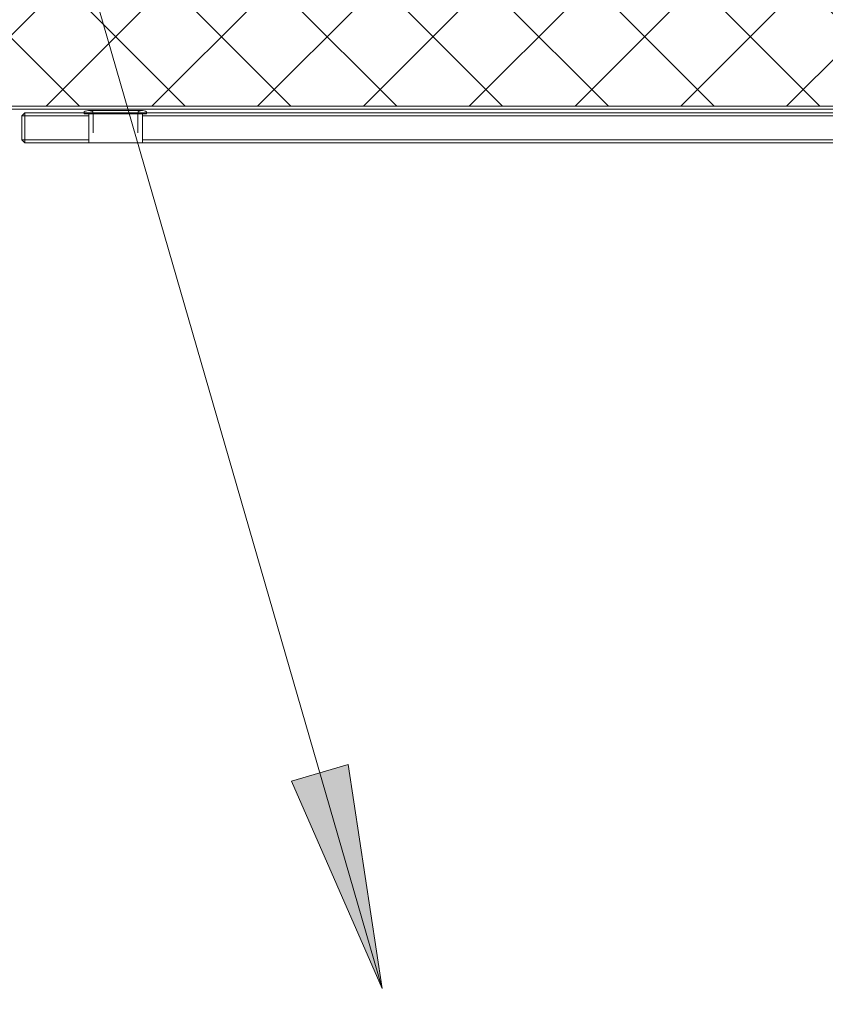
# Model space of a CAD drawing. Header units: centimetres. Extents: x -1015 to 134, y 1908 to 2956.
# Tile 208 of 256: x -619 to -576, y 2355 to 2408. Entities that reach past the tile are written whole.
import ezdxf

# ---------------------------------------------------------------- set-up
doc = ezdxf.new("R2010")
doc.units = ezdxf.units.CM
for name, color, linetype, lineweight in [('Modele ogólne', 7, 'Continuous', 18), ('Notatki tekstowe', 90, 'Continuous', 9), ('Notatki tekstowe-1', 7, 'Continuous', 9), ('Wzór powierzchni-1', 253, 'Continuous', 18)]:
    doc.layers.add(name, color=color, linetype=linetype, lineweight=lineweight)

# ---------------------------------------------------------------- blocks, each defined once
blk = doc.blocks.new('regał_VOX_concept - regał_VOX_concept-886835-Aranżacja_01')
at = {"layer": 'Modele ogólne'}
for p, q in [((-6.56, -26.223), (-49.518, -26.223)), ((-20.522, -26.223), (-49.518, -26.223)), ((-6.56, -26.223), (-49.518, -26.223)), ((-6.063, -26.223), (-20.522, -26.223)), ((-6.56, -26.223), (-6.412, -26.223)), ((-6.56, -26.223), (-6.412, -26.223)), ((-6.56, -26.223), (-6.56, -27.023)), ((-6.068, -26.223), (-6.412, -26.223)), ((-6.412, -26.223), (-6.068, -26.223)), ((-6.068, -26.223), (-5.58, -26.223)), ((-5.58, -26.223), (-6.068, -26.223)), ((-5.737, -26.223), (-6.063, -26.223)), ((-5.737, -26.223), (-5.572, -26.223)), ((-5.58, -26.223), (-5.024, -26.223)), ((-5.58, -26.223), (-5.024, -26.223)), ((-5.199, -26.223), (-5.572, -26.223)), ((-5.199, -26.223), (-5.034, -26.223)), ((-5.034, -26.223), (-4.672, -26.223)), ((-5.024, -26.223), (-4.483, -26.223)), ((-5.024, -26.223), (-4.483, -26.223)), ((-4.507, -26.223), (-4.672, -26.223)), ((-4.212, -26.223), (-4.507, -26.223)), ((-4.483, -26.223), (-4.04, -26.223)), ((-4.04, -26.223), (-4.483, -26.223)), ((-4.212, -26.223), (-4.045, -26.223)), ((-4.045, -26.223), (-1.539, -26.223)), ((-3.762, -26.223), (-4.04, -26.223)), ((-4.04, -26.223), (-3.762, -26.223)), ((-3.692, -26.223), (-3.762, -26.223)), ((-3.692, -26.223), (-3.762, -26.223)), ((-3.692, -26.223), (-0.281, -26.223)), ((-3.692, -26.223), (-0.281, -26.223)), ((-3.692, -26.223), (-3.692, -27.023)), ((-1.539, -26.223), (-0.281, -26.223)), ((-0.122, -26.383), (-0.281, -26.223)), ((-0.281, -26.223), (-0.281, -26.383)), ((-0.122, -26.383), (-0.281, -26.223)), ((-0.175, -26.33), (-0.281, -26.223)), ((-0.281, -26.383), (-0.281, -26.223)), ((-0.122, -26.383), (-0.281, -26.223)), ((-0.122, -26.383), (-0.281, -26.223)), ((-0.281, -26.223), (-0.122, -26.383)), ((-0.122, -26.383), (-0.281, -26.223)), ((-0.281, -26.223), (-0.122, -26.383)), ((-0.122, -26.383), (-0.281, -26.223)), ((-6.56, -26.383), (-49.518, -26.383)), ((-6.56, -26.383), (-49.518, -26.383)), ((-6.318, -27.749), (-6.318, -26.762)), ((-3.923, -27.749), (-3.923, -26.762)), ((-3.692, -26.383), (-0.281, -26.383)), ((-0.281, -26.383), (-3.692, -26.383)), ((-0.122, -26.383), (-0.281, -26.383)), ((-0.281, -27.663), (-0.281, -26.383)), ((-0.281, -26.383), (-0.122, -26.383)), ((-0.281, -26.383), (-0.281, -27.663)), ((-0.175, -26.33), (-0.122, -26.383)), ((-0.122, -26.81), (-0.122, -26.383)), ((-0.122, -27.663), (-0.122, -26.81)), ((-0.122, -27.663), (-0.122, -26.383)), ((-0.122, -26.383), (-0.122, -27.663)), ((-6.56, -27.023), (-6.56, -27.823)), ((-3.692, -27.023), (-3.692, -27.772)), ((-6.56, -27.663), (-49.518, -27.663)), ((-6.56, -27.663), (-49.518, -27.663)), ((-6.754, -27.823), (-49.518, -27.823)), ((-6.754, -27.823), (-49.518, -27.823)), ((-49.518, -27.823), (-20.522, -27.823)), ((-6.063, -27.823), (-20.522, -27.823)), ((-6.754, -27.772), (-6.786, -27.772)), ((-6.786, -27.772), (-6.754, -27.772)), ((-6.786, -27.772), (-6.786, -27.887)), ((-6.786, -27.823), (-6.786, -27.887)), ((-6.786, -27.887), (-6.733, -27.918)), ((-6.786, -27.887), (-6.733, -27.918)), ((-6.659, -27.772), (-6.754, -27.772)), ((-6.505, -27.772), (-6.659, -27.772)), ((-6.298, -27.772), (-6.505, -27.772)), ((-6.336, -27.887), (-6.389, -27.918)), ((-6.336, -27.887), (-6.389, -27.918)), ((-6.318, -27.85), (-6.336, -27.887)), ((-6.046, -27.772), (-6.298, -27.772)), ((-6.063, -27.823), (-5.737, -27.823)), ((-5.758, -27.772), (-6.046, -27.772)), ((-5.445, -27.772), (-5.758, -27.772)), ((-5.737, -27.823), (-5.572, -27.823)), ((-5.572, -27.823), (-5.199, -27.823)), ((-5.12, -27.772), (-5.445, -27.772)), ((-5.199, -27.823), (-5.034, -27.823)), ((-4.795, -27.772), (-5.12, -27.772)), ((-4.869, -27.823), (-5.034, -27.823)), ((-4.869, -27.823), (-4.507, -27.823)), ((-4.483, -27.772), (-4.795, -27.772)), ((-4.341, -27.823), (-4.507, -27.823)), ((-4.195, -27.772), (-4.483, -27.772)), ((-4.341, -27.823), (-4.045, -27.823)), ((-3.942, -27.772), (-4.195, -27.772)), ((-4.045, -27.823), (-2.786, -27.823)), ((-3.735, -27.772), (-3.942, -27.772)), ((-3.923, -27.85), (-3.905, -27.887)), ((-3.905, -27.887), (-3.852, -27.918)), ((-3.905, -27.887), (-3.852, -27.918)), ((-3.581, -27.772), (-3.735, -27.772)), ((-3.692, -27.663), (-0.281, -27.663)), ((-0.281, -27.663), (-3.692, -27.663)), ((-3.487, -27.772), (-3.581, -27.772)), ((-3.455, -27.887), (-3.507, -27.918)), ((-3.455, -27.887), (-3.507, -27.918)), ((-3.487, -27.772), (-3.455, -27.772)), ((-3.455, -27.772), (-3.487, -27.772)), ((-3.487, -27.823), (-0.281, -27.823)), ((-3.487, -27.823), (-0.281, -27.823)), ((-3.455, -27.772), (-3.455, -27.887)), ((-3.455, -27.823), (-3.455, -27.887)), ((-2.786, -27.823), (-0.281, -27.823)), ((-0.122, -27.663), (-0.281, -27.663)), ((-0.122, -27.663), (-0.281, -27.823)), ((-0.281, -27.663), (-0.281, -27.823)), ((-0.281, -27.663), (-0.122, -27.663)), ((-0.122, -27.663), (-0.281, -27.823)), ((-0.281, -27.663), (-0.281, -27.823)), ((-0.122, -27.663), (-0.281, -27.823)), ((-0.122, -27.663), (-0.281, -27.823)), ((-0.281, -27.823), (-0.122, -27.663)), ((-0.281, -27.823), (-0.122, -27.663)), ((-0.122, -27.663), (-0.281, -27.823)), ((-0.122, -27.663), (-0.281, -27.823)), ((-0.228, -27.77), (-0.281, -27.823)), ((-0.228, -27.77), (-0.122, -27.663)), ((51.44, -28.185), (-51.44, -28.185)), ((51.44, -28.185), (-51.44, -28.185)), ((50, -28.025), (-50, -28.025)), ((50, -28.025), (-50, -28.025)), ((-6.654, -27.939), (-6.733, -27.918)), ((-6.654, -27.939), (-6.733, -27.918)), ((-6.561, -27.946), (-6.654, -27.939)), ((-6.561, -27.946), (-6.654, -27.939)), ((-6.468, -27.939), (-6.561, -27.946)), ((-6.468, -27.939), (-6.561, -27.946)), ((-6.533, -27.946), (-6.561, -27.946)), ((-6.561, -27.946), (-6.533, -27.946)), ((-6.533, -27.946), (-6.561, -27.946)), ((-6.561, -27.946), (-6.533, -27.946)), ((-6.451, -27.946), (-6.533, -27.946)), ((-6.533, -27.946), (-6.451, -27.946)), ((-6.451, -27.946), (-6.533, -27.946)), ((-6.533, -27.946), (-6.451, -27.946)), ((-6.389, -27.918), (-6.468, -27.939)), ((-6.389, -27.918), (-6.468, -27.939)), ((-6.318, -27.946), (-6.451, -27.946)), ((-6.451, -27.946), (-6.318, -27.946)), ((-6.318, -27.946), (-6.451, -27.946)), ((-6.451, -27.946), (-6.318, -27.946)), ((-6.139, -27.946), (-6.318, -27.946)), ((-6.318, -27.946), (-6.139, -27.946)), ((-6.139, -27.946), (-6.318, -27.946)), ((-6.318, -27.946), (-6.139, -27.946)), ((-5.921, -27.946), (-6.139, -27.946)), ((-6.139, -27.946), (-5.921, -27.946)), ((-5.921, -27.946), (-6.139, -27.946)), ((-6.139, -27.946), (-5.921, -27.946)), ((-5.672, -27.946), (-5.921, -27.946)), ((-5.921, -27.946), (-5.672, -27.946)), ((-5.672, -27.946), (-5.921, -27.946)), ((-5.921, -27.946), (-5.672, -27.946)), ((-5.401, -27.946), (-5.672, -27.946)), ((-5.672, -27.946), (-5.401, -27.946)), ((-5.401, -27.946), (-5.672, -27.946)), ((-5.672, -27.946), (-5.401, -27.946)), ((-5.12, -27.946), (-5.401, -27.946)), ((-5.401, -27.946), (-5.12, -27.946)), ((-5.12, -27.946), (-5.401, -27.946)), ((-5.401, -27.946), (-5.12, -27.946)), ((-4.839, -27.946), (-5.12, -27.946)), ((-5.12, -27.946), (-4.839, -27.946)), ((-4.839, -27.946), (-5.12, -27.946)), ((-5.12, -27.946), (-4.839, -27.946)), ((-4.569, -27.946), (-4.839, -27.946)), ((-4.839, -27.946), (-4.569, -27.946)), ((-4.569, -27.946), (-4.839, -27.946)), ((-4.839, -27.946), (-4.569, -27.946)), ((-4.32, -27.946), (-4.569, -27.946)), ((-4.569, -27.946), (-4.32, -27.946)), ((-4.32, -27.946), (-4.569, -27.946)), ((-4.569, -27.946), (-4.32, -27.946)), ((-4.102, -27.946), (-4.32, -27.946)), ((-4.32, -27.946), (-4.102, -27.946)), ((-4.102, -27.946), (-4.32, -27.946)), ((-4.32, -27.946), (-4.102, -27.946)), ((-3.922, -27.946), (-4.102, -27.946)), ((-4.102, -27.946), (-3.922, -27.946)), ((-3.922, -27.946), (-4.102, -27.946)), ((-4.102, -27.946), (-3.922, -27.946)), ((-3.789, -27.946), (-3.922, -27.946)), ((-3.922, -27.946), (-3.789, -27.946)), ((-3.789, -27.946), (-3.922, -27.946)), ((-3.922, -27.946), (-3.789, -27.946)), ((-3.852, -27.918), (-3.773, -27.939)), ((-3.852, -27.918), (-3.773, -27.939)), ((-3.707, -27.946), (-3.789, -27.946)), ((-3.789, -27.946), (-3.707, -27.946)), ((-3.707, -27.946), (-3.789, -27.946)), ((-3.789, -27.946), (-3.707, -27.946)), ((-3.773, -27.939), (-3.68, -27.946)), ((-3.773, -27.939), (-3.68, -27.946)), ((-3.68, -27.946), (-3.707, -27.946)), ((-3.68, -27.946), (-3.707, -27.946)), ((-3.68, -27.946), (-3.707, -27.946)), ((-3.68, -27.946), (-3.707, -27.946)), ((-3.68, -27.946), (-3.586, -27.939)), ((-3.68, -27.946), (-3.586, -27.939)), ((-3.586, -27.939), (-3.507, -27.918)), ((-3.586, -27.939), (-3.507, -27.918))]:
    blk.add_line(p, q, dxfattribs=at)

msp = doc.modelspace()

# ---------------------------------------------------------------- hatches: boundary and pattern name
at = {"layer": 'Notatki tekstowe-1'}
msp.add_hatch(color=256, dxfattribs=at).paths.add_polyline_path([(-599.507, 2356.095), (-601.323, 2368.062), (-604.358, 2367.184)])
at = {"layer": 'Wzór powierzchni-1'}
h = msp.add_hatch(dxfattribs=at)
h.set_pattern_fill('FP_1', color=256, style=0, pattern_type=2)
h.set_pattern_definition([(45, (0, 0), (-2.828427, 2.828427), []), (135, (0, 0), (-2.828427, -2.828427), [])])
h.paths.add_polyline_path([(-396.22, 2346.076), (-396.22, 2678.076), (-512.22, 2678.076), (-512.22, 2682.076), (-607.22, 2682.076), (-607.22, 2662.076), (-634.22, 2662.076), (-634.22, 2682.076), (-660.22, 2682.076), (-660.22, 2678.076), (-776.22, 2678.076), (-776.22, 2682.076), (-786.307, 2682.076), (-803.539, 2346.076), (-781.92, 2346.076), (-781.92, 2347.476), (-775.92, 2347.476), (-775.92, 2346.476), (-774.32, 2346.476), (-774.32, 2346.076), (-692.32, 2346.076), (-692.32, 2346.476), (-690.72, 2346.476), (-690.72, 2347.476), (-684.72, 2347.476), (-684.72, 2346.076), (-416.22, 2346.076)])
h.paths.add_polyline_path([(-668.797, 2348.275), (-670.337, 2348.275), (-670.497, 2348.435), (-670.497, 2403.115), (-670.337, 2403.275), (-567.457, 2403.275), (-567.297, 2403.115), (-567.297, 2348.435), (-567.457, 2348.275), (-661.92, 2348.275)])
h.paths.add_polyline_path([(-549.874, 2354.517), (-549.944, 2354.809), (-551.176, 2354.549), (-551.576, 2354.653), (-551.698, 2354.718), (-552.029, 2355.073), (-552.204, 2355.655), (-574.129, 2447.085), (-574.173, 2447.324), (-574.154, 2447.49), (-574.031, 2447.865), (-573.724, 2448.171), (-573.656, 2448.221), (-573.226, 2448.359), (-572.447, 2448.579), (-572.494, 2448.843), (-571.537, 2449.073), (-571.438, 2448.788), (-570.21, 2449.038), (-569.835, 2448.937), (-569.692, 2448.852), (-569.383, 2448.519), (-569.411, 2448.471), (-569.256, 2448.138), (-569.159, 2447.91), (-569.159, 2448.249), (-569.05, 2448.739), (-568.786, 2449.23), (-568.558, 2449.512), (-568.135, 2449.819), (-567.344, 2450.079), (-474.16, 2472.423), (-473.779, 2472.463), (-473.263, 2472.381), (-472.786, 2472.169), (-472.348, 2471.796), (-472.017, 2471.271), (-471.897, 2471.032), (-471.925, 2471.55), (-471.811, 2472.075), (-471.547, 2472.566), (-471.318, 2472.848), (-470.896, 2473.155), (-470.105, 2473.415), (-425.375, 2484.108), (-425.159, 2484.131), (-424.644, 2484.049), (-424.089, 2483.774), (-423.729, 2483.464), (-423.398, 2482.939), (-423.349, 2482.939), (-423.411, 2483.256), (-423.393, 2483.826), (-423.215, 2484.153), (-423.03, 2484.322), (-422.935, 2484.391), (-422.505, 2484.53), (-421.727, 2484.749), (-421.773, 2485.014), (-420.817, 2485.243), (-420.747, 2484.952), (-419.515, 2485.212), (-419.114, 2485.108), (-418.993, 2485.043), (-418.661, 2484.688), (-418.487, 2484.106), (-396.561, 2392.675), (-396.524, 2392.493), (-396.528, 2392.315), (-396.659, 2391.896), (-396.967, 2391.589), (-397.189, 2391.481), (-397.465, 2391.402), (-398.243, 2391.182), (-398.197, 2390.918), (-399.153, 2390.688), (-399.252, 2390.973), (-400.48, 2390.723), (-400.856, 2390.824), (-400.998, 2390.909), (-401.308, 2391.242), (-401.28, 2391.29), (-401.434, 2391.623), (-401.565, 2392.166), (-401.856, 2392.096), (-401.596, 2390.864), (-401.7, 2390.464), (-401.765, 2390.342), (-402.12, 2390.011), (-402.702, 2389.836), (-545.712, 2355.543), (-545.908, 2355.499), (-546.073, 2355.518), (-546.448, 2355.641), (-546.736, 2355.921), (-546.805, 2356.016), (-546.926, 2356.376), (-547.163, 2357.225), (-547.446, 2357.131), (-547.342, 2356.822), (-547.276, 2356.376), (-547.297, 2355.935), (-547.475, 2355.608), (-547.687, 2355.419), (-547.755, 2355.369), (-548.326, 2355.198), (-548.964, 2355.011), (-548.917, 2354.747), (-549.598, 2354.584)])
h.paths.add_polyline_path([(-547.657, 2358.135), (-547.372, 2358.234), (-547.626, 2359.437), (-547.521, 2359.837), (-547.423, 2359.993), (-547.103, 2360.289), (-547.055, 2360.261), (-546.768, 2360.405), (-546.482, 2360.514), (-546.698, 2360.492), (-547.214, 2360.573), (-547.768, 2360.849), (-548.144, 2361.18), (-548.46, 2361.684), (-548.508, 2361.681), (-547.68, 2358.234)])
h.paths.add_polyline_path([(-452.829, 2382.949), (-449.243, 2383.85), (-449.459, 2383.828), (-450.087, 2383.959), (-450.573, 2384.22), (-450.929, 2384.549), (-451.22, 2385.02), (-451.337, 2385.222), (-451.312, 2384.741), (-451.428, 2384.213), (-451.691, 2383.725), (-451.994, 2383.389), (-452.342, 2383.136), (-452.632, 2383.024)])
h.paths.add_polyline_path([(-402.09, 2393.069), (-401.798, 2393.139), (-402.706, 2396.785), (-402.693, 2396.409), (-402.807, 2395.884), (-403.071, 2395.393), (-403.374, 2395.056), (-403.869, 2394.747), (-403.869, 2394.698), (-403.509, 2394.761), (-402.982, 2394.743), (-402.655, 2394.565), (-402.486, 2394.38), (-402.417, 2394.285), (-402.304, 2393.96), (-402.092, 2393.076)])
h.paths.add_polyline_path([(-472.848, 2471.777), (-472.858, 2471.796), (-472.861, 2471.796)])
h.paths.add_polyline_path([(-520.364, 2480.243), (-526.07, 2480.943), (-531.506, 2482.815), (-536.434, 2485.776), (-540.639, 2489.697), (-543.936, 2494.406), (-546.182, 2499.698), (-547.279, 2505.342), (-547.179, 2511.09), (-545.886, 2516.692), (-543.456, 2521.902), (-539.996, 2526.493), (-535.657, 2530.265), (-530.629, 2533.052), (-525.131, 2534.733), (-519.404, 2535.234), (-513.698, 2534.534), (-508.262, 2532.662), (-503.334, 2529.701), (-499.13, 2525.78), (-495.832, 2521.071), (-493.586, 2515.779), (-492.489, 2510.135), (-492.589, 2504.387), (-493.882, 2498.785), (-496.312, 2493.575), (-499.772, 2488.984), (-504.111, 2485.212), (-509.139, 2482.425), (-514.637, 2480.744)])
h.paths.add_polyline_path([(-424.228, 2483.445), (-424.238, 2483.464), (-424.242, 2483.464)])
h.paths.add_polyline_path([(-767.526, 2598.096), (-767.165, 2598.128), (-767.307, 2598.128), (-767.49, 2598.102)])
h.paths.add_polyline_path([(-756.976, 2610.671), (-756.863, 2610.734), (-756.971, 2610.673)])
h.paths.add_polyline_path([(-744.787, 2636.676), (-744.668, 2636.396), (-744.704, 2636.521), (-744.758, 2636.621)])
h.paths.add_polyline_path([(-699.243, 2621.35), (-698.893, 2621.675), (-699.222, 2621.37)])
h.paths.add_polyline_path([(-695.634, 2617.864), (-695.984, 2617.539), (-695.655, 2617.844)])
h.paths.add_polyline_path([(-699.047, 2609.585), (-699.012, 2609.533), (-699.039, 2609.553)])
h.paths.add_polyline_path([(-717.526, 2504.021), (-786.683, 2504.021), (-786.683, 2584.021), (-751.085, 2584.021), (-751.085, 2600.371), (-751.393, 2600.382), (-751.399, 2589.476), (-751.413, 2589.476), (-751.517, 2588.931), (-751.611, 2588.629), (-752.109, 2588.088), (-752.266, 2587.993), (-752.642, 2587.864), (-752.873, 2587.775), (-755.287, 2587.745), (-757.638, 2588.42), (-758.21, 2588.784), (-758.349, 2588.945), (-758.535, 2589.266), (-758.64, 2589.583), (-758.668, 2589.687), (-758.668, 2590.019), (-758.686, 2590.02), (-758.353, 2599.596), (-758.317, 2600.631), (-761.508, 2600.746), (-761.274, 2599.995), (-761.16, 2599.966), (-761.358, 2599.754), (-763.103, 2599.039), (-764.244, 2598.68), (-765.151, 2598.445), (-766.095, 2598.242), (-767.49, 2598.035), (-767.541, 2598.102), (-767.597, 2598.159), (-767.536, 2598.273), (-768.662, 2602.167), (-768.747, 2602.232), (-768.574, 2602.408), (-766.67, 2603.177), (-764.796, 2603.713), (-763.845, 2603.919), (-762.445, 2604.126), (-762.445, 2604.049), (-762.364, 2603.991), (-762.37, 2603.935), (-762.382, 2603.829), (-762.119, 2602.902), (-762.061, 2602.918), (-761.923, 2602.567), (-761.871, 2602.515), (-758.244, 2602.615), (-757.954, 2609.374), (-757.784, 2610), (-757.43, 2610.407), (-757.138, 2610.605), (-756.558, 2610.832), (-753.403, 2611.345), (-753.372, 2611.304), (-753.065, 2611.403), (-752.759, 2611.368), (-752.075, 2611.055), (-751.74, 2610.715), (-751.511, 2610.326), (-751.422, 2610.014), (-751.391, 2608.431), (-751.085, 2608.431), (-751.054, 2616.435), (-750.92, 2617.526), (-750.401, 2618.896), (-750.084, 2619.475), (-750.09, 2623.514), (-750.052, 2624.995), (-749.87, 2625.366), (-749.376, 2626.075), (-749.124, 2626.294), (-748.504, 2626.846), (-747.646, 2627.413), (-746.581, 2628.047), (-747.102, 2628.253), (-747.409, 2628.502), (-747.715, 2628.913), (-748.001, 2629.579), (-748.037, 2630.33), (-747.911, 2630.81), (-747.44, 2631.601), (-744.509, 2634.871), (-744.071, 2635.235), (-744.832, 2636.621), (-744.786, 2636.747), (-744.786, 2636.779), (-744.625, 2636.747), (-741.358, 2639.145), (-741.354, 2639.256), (-741.134, 2639.18), (-739.699, 2637.592), (-738.982, 2636.718), (-736.21, 2637.008), (-733.813, 2637.195), (-730.431, 2637.338), (-727.862, 2637.37), (-725.433, 2637.332), (-721.972, 2637.163), (-719.749, 2636.981), (-716.746, 2636.626), (-715.756, 2636.415), (-714.591, 2636.081), (-713.367, 2635.552), (-712.692, 2635.171), (-712.184, 2634.751), (-711.546, 2634.067), (-710.174, 2632.537), (-709.734, 2632.024), (-709.689, 2631.933), (-709.048, 2630.974), (-708.952, 2630.346), (-709, 2629.689), (-709.141, 2629.236), (-709.649, 2628.58), (-710.251, 2628.221), (-710.476, 2628.155), (-709.546, 2627.708), (-708.483, 2627.032), (-707.253, 2625.95), (-706.9, 2625.162), (-706.874, 2624.608), (-706.868, 2619.382), (-706.43, 2618.63), (-706.014, 2617.337), (-705.882, 2615.863), (-705.882, 2615.337), (-700.607, 2618.166), (-701.178, 2618.69), (-701.286, 2618.69), (-701.255, 2618.902), (-700.075, 2620.438), (-699.262, 2621.329), (-698.613, 2621.969), (-697.878, 2622.638), (-696.779, 2623.503), (-696.653, 2623.485), (-696.628, 2623.473), (-696.628, 2623.325), (-693.699, 2620.524), (-693.591, 2620.524), (-693.624, 2620.312), (-694.96, 2618.6), (-696.264, 2617.245), (-697.02, 2616.558), (-698.09, 2615.706), (-698.101, 2615.784), (-698.227, 2615.784), (-698.251, 2615.822), (-698.274, 2615.913), (-698.991, 2616.598), (-699.062, 2616.59), (-699.294, 2616.788), (-699.466, 2616.769), (-705.882, 2612.897), (-705.882, 2608.431), (-705.575, 2608.431), (-705.536, 2609.69), (-705.487, 2609.69), (-705.536, 2610.027), (-705.418, 2610.376), (-705.016, 2610.95), (-704.669, 2611.198), (-704.204, 2611.377), (-703.881, 2611.41), (-702.311, 2611.167), (-700.121, 2610.734), (-699.855, 2610.605), (-699.537, 2610.414), (-699.22, 2610.033), (-699.117, 2609.865), (-698.95, 2609.18), (-698.614, 2599.596), (-698.321, 2590.012), (-698.399, 2589.371), (-698.5, 2589.128), (-698.738, 2588.795), (-698.926, 2588.623), (-699.09, 2588.516), (-699.334, 2588.397), (-699.361, 2588.367), (-701.707, 2587.745), (-704.182, 2587.815), (-704.637, 2587.983), (-704.994, 2588.203), (-705.385, 2588.703), (-705.437, 2588.819), (-705.513, 2589.158), (-705.575, 2590.015), (-705.578, 2604.733), (-705.882, 2604.733), (-705.882, 2584.021), (-666.683, 2584.021), (-666.683, 2504.021)])
h.paths.add_polyline_path([(-466.325, 2533.332), (-468.381, 2533.694), (-470.274, 2534.575), (-524.273, 2568.928), (-525.887, 2570.287), (-527.074, 2571.979), (-527.79, 2573.94), (-527.974, 2576.019), (-527.538, 2578.237), (-526.732, 2579.967), (-487.691, 2641.257), (-487.166, 2641.888), (-486.822, 2642.212), (-485.833, 2642.902), (-484.864, 2643.34), (-483.468, 2643.6), (-481.773, 2643.571), (-480.693, 2643.266), (-479.686, 2642.742), (-422.312, 2606.242), (-421.099, 2605.24), (-420.34, 2604.173), (-419.869, 2603.124), (-419.585, 2601.659), (-419.617, 2600.15), (-419.948, 2598.981), (-420.705, 2597.589), (-459.234, 2537.026), (-460.574, 2535.427), (-462.283, 2534.229), (-464.245, 2533.514), (-465.953, 2533.364)])
h.paths.add_polyline_path([(-701.707, 2587.96), (-701.739, 2587.993), (-701.973, 2587.964)])
h.paths.add_polyline_path([(-755.26, 2587.96), (-755.287, 2588), (-755.287, 2587.967)])
h.paths.add_polyline_path([(-764.79, 2598.545), (-763.788, 2598.83), (-763.846, 2598.818), (-764.725, 2598.568), (-764.801, 2598.55)])
h.paths.add_polyline_path([(-758.315, 2600.679), (-758.315, 2600.679), (-758.374, 2600.68)])
h.paths.add_polyline_path([(-751.393, 2602.688), (-751.085, 2602.717), (-751.085, 2604.733), (-751.39, 2604.733), (-751.393, 2602.717)])
h.paths.add_polyline_path([(-766.155, 2603.322), (-765.222, 2603.591), (-766.148, 2603.332)])
h.paths.add_polyline_path([(-747.296, 2629.666), (-747.521, 2630.019), (-747.677, 2630.489), (-747.715, 2630.812), (-747.657, 2631.247), (-747.709, 2631.009), (-747.699, 2630.601), (-747.593, 2630.182), (-747.405, 2629.809)])
h.paths.add_polyline_path([(-709.68, 2629.817), (-709.431, 2630.226), (-709.317, 2630.554), (-709.263, 2630.989), (-709.305, 2631.357), (-709.271, 2631.155), (-709.283, 2630.737), (-709.38, 2630.346), (-709.618, 2629.9)])
h.paths.add_polyline_path([(-739.054, 2636.71), (-739.054, 2636.748), (-739.397, 2637.187), (-739.364, 2637.134), (-739.074, 2636.733)])
h.paths.add_polyline_path([(-418.968, 2667.599), (-419.442, 2667.775), (-420.058, 2668.39), (-420.563, 2669.097), (-422.209, 2671.574), (-422.627, 2671.978), (-423.102, 2672.196), (-423.591, 2672.123), (-424.114, 2671.756), (-424.691, 2671.14), (-426.277, 2669.233), (-426.905, 2668.694), (-427.542, 2668.408), (-428.076, 2668.395), (-428.707, 2668.749), (-429.93, 2670.072), (-430.36, 2670.511), (-431.045, 2671.14), (-432.155, 2671.756), (-433.541, 2671.961), (-435.322, 2671.509), (-437.439, 2670.242), (-439.745, 2668.235), (-439.955, 2668.446), (-437.264, 2670.736), (-435.209, 2671.875), (-433.525, 2672.258), (-432.062, 2672.035), (-430.874, 2671.378), (-429.749, 2670.306), (-428.522, 2668.975), (-428.008, 2668.681), (-427.498, 2668.717), (-427.011, 2668.975), (-426.307, 2669.642), (-425.382, 2670.757), (-424.503, 2671.774), (-424.106, 2672.123), (-423.709, 2672.394), (-423.054, 2672.489), (-422.433, 2672.196), (-421.798, 2671.529), (-421.139, 2670.571), (-419.904, 2668.671), (-419.596, 2668.307), (-419.167, 2667.978), (-418.946, 2667.893), (-418.611, 2667.978), (-418.175, 2668.307), (-417.467, 2669.131), (-415.544, 2671.587), (-414.954, 2672.073), (-414.265, 2672.32), (-413.599, 2672.207), (-412.988, 2671.752), (-412.108, 2670.673), (-410.749, 2668.89), (-410.19, 2668.381), (-409.665, 2668.135), (-409.157, 2668.18), (-408.542, 2668.614), (-406.749, 2670.518), (-405.959, 2671.166), (-404.767, 2671.572), (-403.436, 2671.262), (-402.012, 2670.022), (-402.242, 2669.829), (-403.583, 2671), (-404.781, 2671.275), (-405.816, 2670.913), (-406.945, 2669.931), (-408.35, 2668.398), (-409.06, 2667.905), (-409.728, 2667.847), (-410.362, 2668.139), (-411.132, 2668.89), (-411.869, 2669.842), (-412.815, 2671.102), (-413.194, 2671.539), (-413.729, 2671.939), (-414.299, 2672.019), (-414.804, 2671.821), (-415.344, 2671.375), (-416.199, 2670.347), (-417.783, 2668.307), (-418.175, 2667.945), (-418.48, 2667.716), (-418.946, 2667.604)])
h.paths.add_polyline_path([(-582.768, 2667.599), (-583.242, 2667.775), (-583.858, 2668.39), (-584.363, 2669.097), (-585.963, 2671.529), (-586.427, 2671.978), (-586.902, 2672.196), (-587.391, 2672.123), (-587.914, 2671.756), (-588.491, 2671.14), (-590.077, 2669.233), (-590.705, 2668.694), (-591.342, 2668.408), (-591.876, 2668.395), (-592.507, 2668.749), (-593.73, 2670.072), (-594.16, 2670.511), (-594.845, 2671.14), (-595.955, 2671.756), (-597.341, 2671.961), (-599.122, 2671.509), (-601.239, 2670.242), (-603.545, 2668.235), (-603.755, 2668.446), (-601.064, 2670.736), (-599.009, 2671.875), (-597.325, 2672.258), (-595.862, 2672.035), (-594.674, 2671.378), (-593.549, 2670.306), (-592.322, 2668.975), (-591.808, 2668.681), (-591.298, 2668.717), (-590.811, 2668.975), (-590.107, 2669.642), (-589.182, 2670.757), (-588.303, 2671.774), (-587.906, 2672.123), (-587.509, 2672.394), (-586.854, 2672.489), (-586.233, 2672.196), (-585.598, 2671.529), (-585.058, 2670.757), (-583.704, 2668.671), (-583.396, 2668.307), (-582.967, 2667.978), (-582.746, 2667.893), (-582.411, 2667.978), (-581.975, 2668.307), (-581.267, 2669.131), (-579.344, 2671.587), (-578.754, 2672.073), (-578.065, 2672.32), (-577.399, 2672.207), (-576.788, 2671.752), (-575.908, 2670.673), (-574.549, 2668.89), (-573.99, 2668.381), (-573.465, 2668.135), (-572.957, 2668.18), (-572.342, 2668.614), (-570.549, 2670.518), (-569.759, 2671.166), (-568.567, 2671.572), (-567.236, 2671.262), (-565.812, 2670.022), (-566.042, 2669.829), (-567.383, 2671), (-568.581, 2671.275), (-569.616, 2670.913), (-570.745, 2669.931), (-572.15, 2668.398), (-572.86, 2667.905), (-573.528, 2667.847), (-574.162, 2668.139), (-574.932, 2668.89), (-575.478, 2669.578), (-576.615, 2671.102), (-576.994, 2671.539), (-577.529, 2671.939), (-578.099, 2672.019), (-578.604, 2671.821), (-579.144, 2671.375), (-579.903, 2670.475), (-581.583, 2668.307), (-581.975, 2667.945), (-582.28, 2667.716), (-582.746, 2667.604)])
h.paths.add_polyline_path([(-761.968, 2667.599), (-762.442, 2667.775), (-763.058, 2668.39), (-763.563, 2669.097), (-765.163, 2671.529), (-765.627, 2671.978), (-766.102, 2672.196), (-766.591, 2672.123), (-767.097, 2671.774), (-767.837, 2670.962), (-769.277, 2669.233), (-769.905, 2668.694), (-770.542, 2668.408), (-771.076, 2668.395), (-771.707, 2668.749), (-772.93, 2670.072), (-773.36, 2670.511), (-774.045, 2671.14), (-775.155, 2671.756), (-776.541, 2671.961), (-778.322, 2671.509), (-780.439, 2670.242), (-782.745, 2668.235), (-782.955, 2668.446), (-780.264, 2670.736), (-778.209, 2671.875), (-776.525, 2672.258), (-775.062, 2672.035), (-773.874, 2671.378), (-772.749, 2670.306), (-771.522, 2668.975), (-771.008, 2668.681), (-770.498, 2668.717), (-770.011, 2668.975), (-769.307, 2669.642), (-768.382, 2670.757), (-767.503, 2671.774), (-767.106, 2672.123), (-766.709, 2672.394), (-766.054, 2672.489), (-765.433, 2672.196), (-764.798, 2671.529), (-764.258, 2670.757), (-762.904, 2668.671), (-762.596, 2668.307), (-762.167, 2667.978), (-761.946, 2667.893), (-761.611, 2667.978), (-761.175, 2668.307), (-760.467, 2669.131), (-758.544, 2671.587), (-757.954, 2672.073), (-757.265, 2672.32), (-756.599, 2672.207), (-755.988, 2671.752), (-755.108, 2670.673), (-753.749, 2668.89), (-753.19, 2668.381), (-752.665, 2668.135), (-752.157, 2668.18), (-751.542, 2668.614), (-749.749, 2670.518), (-748.959, 2671.166), (-747.767, 2671.572), (-746.436, 2671.262), (-745.012, 2670.022), (-745.242, 2669.829), (-746.583, 2671), (-747.781, 2671.275), (-748.816, 2670.913), (-749.945, 2669.931), (-751.35, 2668.398), (-752.06, 2667.905), (-752.728, 2667.847), (-753.362, 2668.139), (-754.132, 2668.89), (-754.869, 2669.842), (-755.815, 2671.102), (-756.194, 2671.539), (-756.729, 2671.939), (-757.299, 2672.019), (-757.804, 2671.821), (-758.344, 2671.375), (-759.199, 2670.347), (-760.783, 2668.307), (-761.175, 2667.945), (-761.48, 2667.716), (-761.946, 2667.604)])
h.paths.add_polyline_path([(-655.968, 2667.599), (-656.442, 2667.775), (-657.058, 2668.39), (-657.563, 2669.097), (-659.163, 2671.529), (-659.627, 2671.978), (-660.102, 2672.196), (-660.591, 2672.123), (-661.097, 2671.774), (-661.92, 2670.86), (-663.277, 2669.233), (-663.905, 2668.694), (-664.542, 2668.408), (-665.076, 2668.395), (-665.707, 2668.749), (-666.93, 2670.072), (-667.36, 2670.511), (-668.045, 2671.14), (-669.155, 2671.756), (-670.541, 2671.961), (-672.322, 2671.509), (-674.439, 2670.242), (-676.745, 2668.235), (-676.955, 2668.446), (-674.264, 2670.736), (-672.209, 2671.875), (-670.525, 2672.258), (-669.062, 2672.035), (-667.874, 2671.378), (-666.749, 2670.306), (-665.522, 2668.975), (-665.008, 2668.681), (-664.498, 2668.717), (-664.03, 2668.958), (-663.277, 2669.677), (-662.382, 2670.757), (-661.503, 2671.774), (-661.106, 2672.123), (-660.709, 2672.394), (-660.054, 2672.489), (-659.433, 2672.196), (-658.798, 2671.529), (-658.258, 2670.757), (-656.904, 2668.671), (-656.596, 2668.307), (-656.167, 2667.978), (-655.946, 2667.893), (-655.611, 2667.978), (-655.175, 2668.307), (-654.467, 2669.131), (-652.544, 2671.587), (-651.954, 2672.073), (-651.265, 2672.32), (-650.599, 2672.207), (-649.988, 2671.752), (-649.108, 2670.673), (-647.749, 2668.89), (-647.19, 2668.381), (-646.665, 2668.135), (-646.157, 2668.18), (-645.542, 2668.614), (-643.749, 2670.518), (-642.959, 2671.166), (-641.767, 2671.572), (-640.436, 2671.262), (-639.012, 2670.022), (-639.242, 2669.829), (-640.583, 2671), (-641.781, 2671.275), (-642.816, 2670.913), (-643.945, 2669.931), (-645.35, 2668.398), (-646.06, 2667.905), (-646.728, 2667.847), (-647.362, 2668.139), (-648.132, 2668.89), (-648.678, 2669.578), (-649.815, 2671.102), (-650.194, 2671.539), (-650.729, 2671.939), (-651.299, 2672.019), (-651.804, 2671.821), (-652.344, 2671.375), (-653.103, 2670.475), (-654.783, 2668.307), (-655.175, 2667.945), (-655.48, 2667.716), (-655.946, 2667.604)])

# ---------------------------------------------------------------- linework, layer by layer
at = {"layer": 'Notatki tekstowe'}
for p, q in [((-599.507, 2356.095), (-617.033, 2416.709)), ((-601.323, 2368.062), (-604.358, 2367.184)), ((-599.507, 2356.095), (-601.323, 2368.062)), ((-604.358, 2367.184), (-599.507, 2356.095))]:
    msp.add_line(p, q, dxfattribs=at)

# ---------------------------------------------------------------- block references
at = {"layer": 'Modele ogólne', "rotation": 180}
msp.add_blockref('regał_VOX_concept - regał_VOX_concept-886835-Aranżacja_01', (-618.897, 2375.09), dxfattribs=at)

doc.saveas('drawing.dxf')
